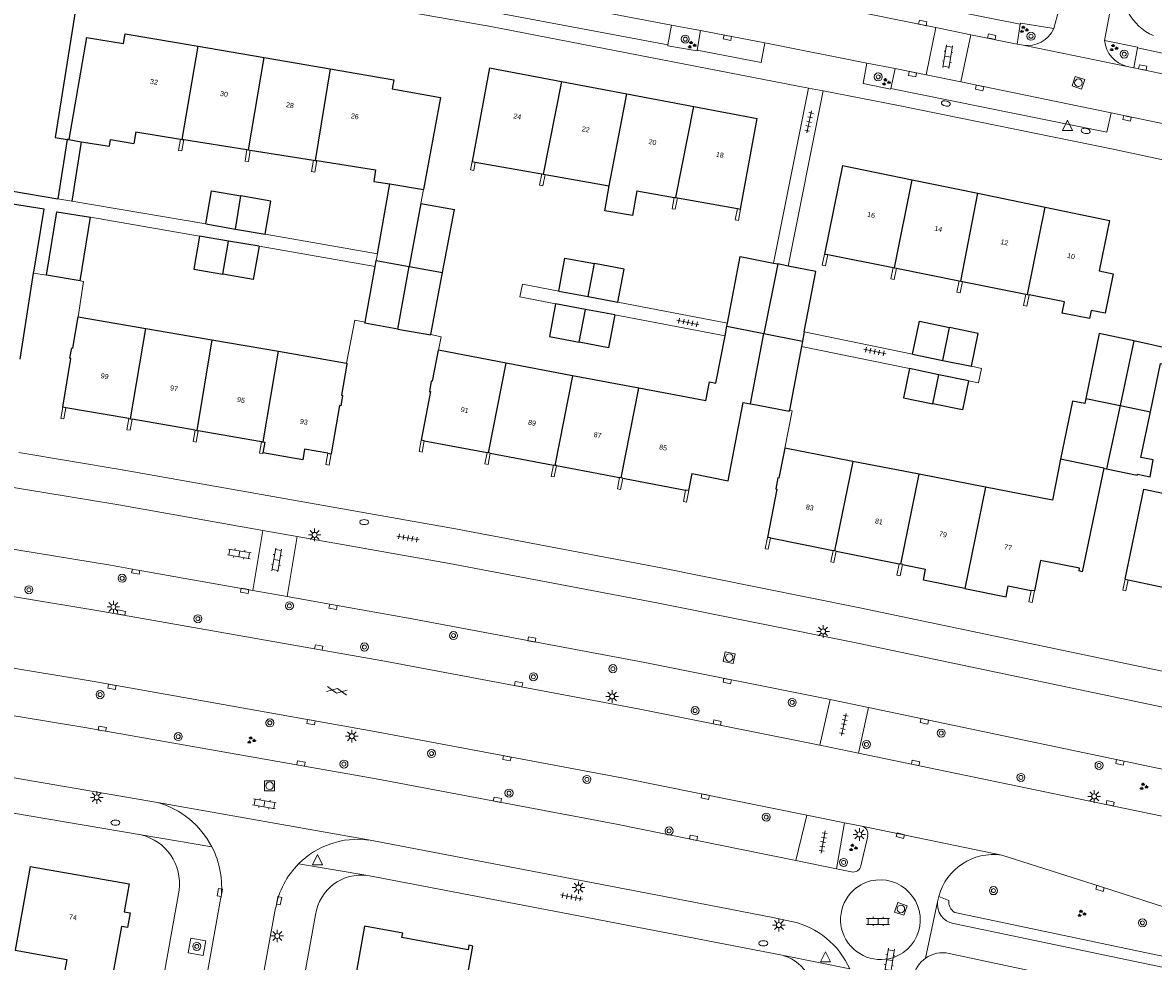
# Model space of a CAD drawing. Extents: x 131101 to 132041, y 397511 to 398853.
# Tile 12 of 80: x 131533 to 131646, y 397661 to 397755. Entities that reach past the tile are written whole.
import ezdxf
from ezdxf.enums import TextEntityAlignment as Align

# ---------------------------------------------------------------- set-up
doc = ezdxf.new("R2010")
doc.units = 0
doc.linetypes.add('DGN Style 2', pattern=[51.514866, 30.90892, -20.605946])
doc.layers.add('_vervallen situatie', color=250, linetype='Continuous', lineweight=9, plot=False)
for name, color, linetype, lineweight in [('gg-afsc-erfafscheiding', 250, 'Continuous', 9), ('gg-afsc-muur', 250, 'Continuous', 9), ('gg-bbg-bijgebouw', 10, 'Continuous', 25), ('gg-bbg-gedigitaliseerde bebouwing', 10, 'Continuous', 25), ('gg-bbg-gedigitaliseerde bijgebouw', 10, 'Continuous', 25), ('gg-bbg-hoofdgebouw', 10, 'Continuous', 25), ('gg-bbg-luifel en loopbrug', 10, 'DGN Style 2', 25), ('gg-bbg-tussenscheiding', 10, 'Continuous', 25), ('gg-knt-verharding', 250, 'Continuous', 9), ('gg-knt-verharding nz', 250, 'DGN Style 2', 9), ('gt-grn-groengrens', 250, 'Continuous', 9), ('gt-grn-weggrens', 250, 'Continuous', 9), ('gt-symb-boom', 250, 'Continuous', 9), ('gt-symb-brandkraan', 250, 'Continuous', 9), ('gt-symb-gesloten verharding', 250, 'Continuous', 9), ('gt-symb-groenvak', 250, 'Continuous', 9), ('gt-symb-klinker verharding', 250, 'Continuous', 9), ('gt-symb-kolk', 250, 'Continuous', 9), ('gt-symb-lichtmast', 250, 'Continuous', 9), ('gt-symb-rioolschacht', 250, 'Continuous', 9), ('gt-symb-tegel verharding', 250, 'Continuous', 9), ('gt-symb-waterafsluiter', 250, 'Continuous', 9), ('X-AL-huisnummers', 2, 'Continuous', 25)]:
    doc.layers.add(name, color=color, linetype=linetype, lineweight=lineweight)
doc.styles.add('CS Annotative', font='arial.ttf')

# ---------------------------------------------------------------- blocks, each defined once
blk = doc.blocks.new('gt0-KOLK')
at = {"layer": 'gt-symb-kolk', "flags": 128}
blk.add_lwpolyline([(0, 0), (0.38, 0), (0.38, 0.4), (-0.38, 0.4), (-0.38, 0), (0, 0)], dxfattribs=at)
blk = doc.blocks.new('gt0-LMAST')
at = {"layer": 'gt-symb-lichtmast'}
for p, q in [((-0.18, 0.17), (-0.45, 0.44)), ((-0.01, 0.25), (-0.01, 0.62)), ((0.17, 0.17), (0.44, 0.44)), ((-0.26, 0), (-0.63, 0)), ((-0.18, -0.18), (-0.45, -0.45)), ((-0.01, -0.25), (-0.01, -0.63)), ((0.44, -0.45), (0.17, -0.18)), ((0.24, 0), (0.62, 0))]:
    blk.add_line(p, q, dxfattribs=at)
blk.add_circle((-0.01, 0), 0.25, dxfattribs=at)
blk = doc.blocks.new('gt0-GRVAK')
at = {"layer": 'gt-symb-groenvak'}
for p, q in [((-0.11, 0.19), (-0.23, 0.24)), ((-0.18, 0.15), (0.09, 0.15)), ((-0.09, 0.21), (-0.16, 0.32)), ((-0.05, 0.21), (-0.05, 0.39)), ((0, 0.21), (0.06, 0.32)), ((0.02, 0.19), (0.13, 0.24)), ((0.26, -0.05), (0.2, 0.06)), ((0.3, -0.05), (0.3, 0.13)), ((0.35, -0.05), (0.41, 0.06)), ((-0.24, -0.23), (-0.36, -0.18)), ((-0.32, -0.26), (-0.05, -0.26)), ((-0.23, -0.21), (-0.29, -0.09)), ((-0.18, -0.2), (-0.18, -0.02)), ((-0.14, -0.21), (-0.07, -0.09)), ((-0.12, -0.23), (0, -0.18)), ((0.24, -0.07), (0.12, -0.02)), ((0.17, -0.11), (0.44, -0.11)), ((0.37, -0.07), (0.49, -0.02))]:
    blk.add_line(p, q, dxfattribs=at)
blk = doc.blocks.new('gt0-BOOM')
at = {"layer": 'gt-symb-boom'}
for radius in [0.4, 0.2]:
    blk.add_circle((0, 0), radius, dxfattribs=at)
blk = doc.blocks.new('gt0-WAFSL')
at = {"layer": 'gt-symb-waterafsluiter'}
for p, q in [((-0.5, -0.33), (0, 0.67)), ((0, 0.67), (0.5, -0.33)), ((0.5, -0.33), (-0.5, -0.33))]:
    blk.add_line(p, q, dxfattribs=at)
blk = doc.blocks.new('gt0-RS')
at = {"layer": 'gt-symb-rioolschacht', "flags": 128}
blk.add_lwpolyline([(-0.5, -0.5), (0.5, -0.5), (0.5, 0.5), (-0.5, 0.5), (-0.5, -0.5)], close=True, dxfattribs=at)
at = {"layer": 'gt-symb-rioolschacht'}
blk.add_circle((0, 0), 0.375, dxfattribs=at)
blk = doc.blocks.new('gt0-KL1')
at = {"layer": 'gt-symb-klinker verharding'}
for p, q in [((-1.15, 0.3), (1.15, 0.3)), ((-1, -0.3), (-1, 0.3)), ((-0.5, 0.3), (-0.5, 0.45)), ((0, -0.3), (0, 0.3)), ((0.5, 0.3), (0.5, 0.45)), ((1, -0.3), (1, 0.3)), ((-1.15, -0.3), (1.15, -0.3)), ((-0.5, -0.45), (-0.5, -0.3)), ((0.5, -0.45), (0.5, -0.3))]:
    blk.add_line(p, q, dxfattribs=at)
blk = doc.blocks.new('gt0-TEG1')
at = {"layer": 'gt-symb-tegel verharding'}
for p, q in [((-1.12, 0), (1.12, 0)), ((-0.9, -0.25), (-0.9, 0.25)), ((-0.45, -0.25), (-0.45, 0.25)), ((0, -0.25), (0, 0.25)), ((0.45, -0.25), (0.45, 0.25)), ((0.9, -0.25), (0.9, 0.25))]:
    blk.add_line(p, q, dxfattribs=at)
blk = doc.blocks.new('gt0-GESVH1')
at = {"layer": 'gt-symb-gesloten verharding'}
for p, q in [((-0.99, -0.26), (0.01, 0.24)), ((0.01, -0.26), (-0.99, 0.24)), ((0.01, 0.24), (1.01, -0.26)), ((1.01, 0.24), (0.01, -0.26))]:
    blk.add_line(p, q, dxfattribs=at)
blk = doc.blocks.new('gt0-BR')
at = {"layer": 'gt-symb-brandkraan', "extrusion": (0, 0, -1)}
for centre, radius, start, end in [((0.24, 0), 0.206, 287.5669, 72.4331), ((-0.6, -2.66), 3, 72.4331, 73.108), ((0, -0.69), 0.938, 73.108, 106.892), ((0.6, -2.66), 3, 106.892, 107.5669), ((-0.24, 0), 0.206, 107.5669, 252.433), ((-0.6, 2.66), 3, 286.892, 287.5669), ((0.6, 2.66), 3, 252.433, 253.1079)]:
    blk.add_arc(centre, radius, start, end, dxfattribs=at)
at = {"layer": 'gt-symb-brandkraan'}
blk.add_arc((0, 0.69), 0.938, 253.108, 286.8921, dxfattribs=at)
blk = doc.blocks.new('_vervallen situatie')
at = {"layer": 'gt-symb-brandkraan'}
for p, rotation in [((131624.89, 397746.64), 167.3985430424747), ((131638.83, 397743.91), 348.824597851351)]:
    blk.add_blockref('gt0-BR', p, dxfattribs=dict(at, rotation=rotation))
for p in [(131566.92, 397704.91), (131542.12, 397674.95), (131606.7, 397662.92)]:
    blk.add_blockref('gt0-BR', p, dxfattribs=at)

msp = doc.modelspace()

# ---------------------------------------------------------------- linework, layer by layer
at = {"layer": 'gg-afsc-erfafscheiding'}
for p, q in [((131607.71, 397730.73), (131611.21, 397748.19)), ((131609.18, 397730.44), (131612.68, 397747.91)), ((131536.39, 397737.15), (131537.78, 397736.91)), ((131551.12, 397734.64), (131537.78, 397736.91)), ((131550.51, 397733.42), (131539.64, 397735.3)), ((131557.04, 397733.62), (131568.23, 397731.66)), ((131556.43, 397732.41), (131568, 397730.39)), ((131568.11, 397730.98), (131568.23, 397731.66)), ((131533.96, 397729.72), (131535.24, 397729.52)), ((131592.2, 397726.83), (131603.12, 397724.75)), ((131591.89, 397725.56), (131602.88, 397723.47)), ((131610.78, 397723.88), (131621.58, 397721.66)), ((131610.51, 397722.43), (131621.27, 397720.22))]:
    msp.add_line(p, q, dxfattribs=at)
at = {"layer": 'gg-afsc-erfafscheiding', "flags": 128}
for points in [[(131586, 397726.68), (131582.43, 397727.36), (131582.69, 397728.64), (131586.3, 397727.95)], [(131627.14, 397719.01), (131628.15, 397718.8), (131628.45, 397720.24), (131627.46, 397720.45)]]:
    msp.add_lwpolyline(points, dxfattribs=at)
at = {"layer": 'gg-afsc-muur'}
for p, q in [((131572.82, 397738.07), (131572.56, 397736.69)), ((131612.81, 397731.64), (131612.58, 397730.52)), ((131613.13, 397731.58), (131612.91, 397730.45)), ((131612.58, 397730.52), (131612.91, 397730.45)), ((131619.41, 397729.15), (131619.63, 397730.28)), ((131619.73, 397729.09), (131619.96, 397730.22)), ((131619.41, 397729.15), (131619.57, 397729.12)), ((131619.57, 397729.12), (131619.73, 397729.09)), ((131625.99, 397727.84), (131626.21, 397728.97)), ((131626.32, 397727.77), (131626.54, 397728.9)), ((131625.99, 397727.84), (131626.15, 397727.8)), ((131626.15, 397727.8), (131626.32, 397727.77)), ((131632.64, 397726.51), (131632.87, 397727.64)), ((131632.96, 397726.45), (131633.19, 397727.57)), ((131632.64, 397726.51), (131632.8, 397726.48)), ((131632.8, 397726.48), (131632.96, 397726.45)), ((131642.52, 397698.12), (131642.75, 397699.22))]:
    msp.add_line(p, q, dxfattribs=at)
at = {"layer": 'gg-afsc-muur', "flags": 128}
for points in [[(131548.61, 397743.1), (131548.42, 397741.97), (131548.75, 397741.91), (131548.94, 397743.05)], [(131555.23, 397742.05), (131555.04, 397740.91), (131555.37, 397740.86), (131555.56, 397742)], [(131561.85, 397741), (131561.67, 397739.86), (131561.99, 397739.81), (131562.18, 397740.95)], [(131577.67, 397740.86), (131577.51, 397740.04), (131577.83, 397739.98), (131577.98, 397740.8)], [(131584.61, 397739.63), (131584.39, 397738.5), (131584.72, 397738.44), (131584.94, 397739.57)], [(131597.82, 397737.29), (131597.6, 397736.16), (131597.92, 397736.1), (131598.14, 397737.23)], [(131604.12, 397736.17), (131603.9, 397735.05), (131604.23, 397734.98), (131604.44, 397736.12)], [(131538.59, 397728.96), (131538.92, 397728.91), (131538.41, 397725.37)], [(131567.01, 397724.86), (131565.98, 397725.06), (131565.14, 397720.77)], [(131574.32, 397722.04), (131574.58, 397723.39), (131573.56, 397723.63)], [(131536.87, 397716.38), (131536.67, 397715.24), (131536.98, 397715.21), (131537.17, 397716.32)], [(131608.84, 397712.29), (131609.57, 397716), (131609.3, 397716.07)], [(131543.46, 397715.23), (131543.27, 397714.11), (131543.59, 397714.07), (131543.78, 397715.17)], [(131550.07, 397714.08), (131549.88, 397712.96), (131550.18, 397712.89), (131550.38, 397714.02)], [(131556.82, 397711.81), (131556.8, 397711.74), (131556.48, 397711.8), (131556.68, 397712.92)], [(131572.59, 397713.09), (131572.38, 397711.96), (131572.68, 397711.9), (131572.89, 397713.03)], [(131563.29, 397711.77), (131563.1, 397710.65), (131563.41, 397710.58), (131563.61, 397711.72)], [(131579.17, 397711.85), (131578.95, 397710.72), (131579.27, 397710.66), (131579.48, 397711.79)], [(131585.77, 397710.6), (131585.55, 397709.47), (131585.86, 397709.41), (131586.08, 397710.54)], [(131592.36, 397709.35), (131592.15, 397708.22), (131592.46, 397708.16), (131592.68, 397709.29)], [(131598.95, 397708.11), (131598.73, 397706.97), (131599.05, 397706.91), (131599.27, 397708.05)], [(131607.1, 397703.39), (131606.88, 397702.26), (131607.19, 397702.2), (131607.41, 397703.33)], [(131613.65, 397702.07), (131613.42, 397700.94), (131613.74, 397700.87), (131613.97, 397702.01)], [(131620.24, 397700.75), (131620.02, 397699.62), (131620.33, 397699.56), (131620.56, 397700.68)], [(131642.52, 397698.12), (131642.82, 397698.06), (131643.05, 397699.16)], [(131633.4, 397698.1), (131633.18, 397696.98), (131633.5, 397696.91), (131633.72, 397698.05)]]:
    msp.add_lwpolyline(points, dxfattribs=at)
at = {"layer": 'gg-bbg-bijgebouw'}
for p, q in [((131572.56, 397736.69), (131575.9, 397736.07)), ((131538.59, 397728.96), (131535.24, 397729.52)), ((131640.65, 397710.29), (131640.91, 397710.23))]:
    msp.add_line(p, q, dxfattribs=at)
at = {"layer": 'gg-bbg-bijgebouw', "flags": 128}
for points in [[(131570.27, 397724.16), (131566.99, 397724.75), (131567.01, 397724.86)], [(131570.27, 397724.16), (131573.55, 397723.57), (131573.56, 397723.63)], [(131605.42, 397716.71), (131606.02, 397716.59), (131609.28, 397715.97), (131609.3, 397716.07)], [(131640.91, 397710.23), (131643.96, 397709.6), (131643.98, 397709.7), (131645.25, 397709.44)]]:
    msp.add_lwpolyline(points, dxfattribs=at)
at = {"layer": 'gg-bbg-gedigitaliseerde bebouwing'}
for p, q in [((131604.44, 397736.12), (131606.09, 397745.14)), ((131536.1, 397743.24), (131537.31, 397743.06)), ((131544.14, 397743.81), (131543.96, 397742.67)), ((131544.14, 397743.81), (131548.61, 397743.1)), ((131537.31, 397743.06), (131536.39, 397737.15)), ((131537.48, 397743.04), (131538.72, 397742.84)), ((131541.64, 397743.04), (131543.96, 397742.67)), ((131548.61, 397743.1), (131548.78, 397743.07)), ((131548.78, 397743.07), (131548.94, 397743.05)), ((131548.94, 397743.05), (131555.23, 397742.05)), ((131555.23, 397742.05), (131555.39, 397742.02)), ((131555.39, 397742.02), (131555.56, 397742)), ((131555.56, 397742), (131561.85, 397741)), ((131561.85, 397741), (131562.02, 397740.97)), ((131562.02, 397740.97), (131562.18, 397740.95)), ((131562.18, 397740.95), (131568.05, 397740.02)), ((131577.67, 397740.86), (131577.98, 397740.8)), ((131577.98, 397740.8), (131584.61, 397739.63)), ((131614.6, 397740.46), (131612.81, 397731.64)), ((131569.48, 397738.62), (131572.82, 397738.07)), ((131584.61, 397739.63), (131584.77, 397739.6)), ((131584.77, 397739.6), (131584.94, 397739.57)), ((131584.94, 397739.57), (131591.33, 397738.44)), ((131531.7, 397737.95), (131536.39, 397737.15)), ((131594.09, 397737.95), (131597.82, 397737.29)), ((131597.82, 397737.29), (131597.99, 397737.26)), ((131597.99, 397737.26), (131598.14, 397737.23)), ((131598.14, 397737.23), (131604.12, 397736.17)), ((131604.12, 397736.17), (131604.44, 397736.12)), ((131612.81, 397731.64), (131613.13, 397731.58)), ((131613.13, 397731.58), (131619.63, 397730.28)), ((131619.63, 397730.28), (131619.79, 397730.25)), ((131619.79, 397730.25), (131619.96, 397730.22)), ((131619.96, 397730.22), (131626.21, 397728.97)), ((131626.21, 397728.97), (131626.37, 397728.93)), ((131626.37, 397728.93), (131626.54, 397728.9)), ((131626.54, 397728.9), (131632.87, 397727.64)), ((131632.87, 397727.64), (131633.03, 397727.6)), ((131633.03, 397727.6), (131633.19, 397727.57)), ((131538.41, 397725.37), (131545.14, 397724.22)), ((131640.78, 397725.73), (131639.38, 397726.02)), ((131545.14, 397724.22), (131551.74, 397723.09)), ((131602.88, 397723.47), (131603.06, 397724.44)), ((131551.74, 397723.09), (131558.37, 397721.96)), ((131558.37, 397721.96), (131565.14, 397720.77)), ((131581.08, 397720.76), (131574.32, 397722.04)), ((131587.67, 397719.51), (131581.08, 397720.76)), ((131594.29, 397718.26), (131587.67, 397719.51)), ((131600.98, 397716.99), (131594.29, 397718.26)), ((131615.61, 397710.97), (131608.84, 397712.29)), ((131622.24, 397709.68), (131615.61, 397710.97)), ((131636.33, 397711.19), (131635.51, 397707.1)), ((131628.83, 397708.4), (131622.24, 397709.68)), ((131635.51, 397707.1), (131628.83, 397708.4))]:
    msp.add_line(p, q, dxfattribs=at)
at = {"layer": 'gg-bbg-gedigitaliseerde bebouwing', "flags": 128}
for points in [[(131538.72, 397742.84), (131541.54, 397742.39), (131541.64, 397743.04)], [(131568.05, 397740.02), (131567.86, 397738.88), (131569.48, 397738.62)], [(131594.09, 397737.95), (131593.65, 397735.47), (131590.89, 397735.96), (131591.33, 397738.44)], [(131534.01, 397730.04), (131535.01, 397736.1), (131531.23, 397736.71)], [(131639.38, 397726.02), (131639.21, 397725.2), (131636.48, 397725.74), (131636.71, 397726.87), (131633.19, 397727.57)], [(131600.98, 397716.99), (131601.34, 397718.9), (131601.98, 397718.78), (131602.88, 397723.47)], [(131533.63, 397670.57), (131532.14, 397662.24), (131537.26, 397661.29), (131536.64, 397657.94), (131541.36, 397657.09)]]:
    msp.add_lwpolyline(points, dxfattribs=at)
at = {"layer": 'gg-bbg-gedigitaliseerde bijgebouw'}
for p, q in [((131538.59, 397728.96), (131539.64, 397735.3)), ((131574.72, 397729.8), (131575.9, 397736.07)), ((131551.12, 397734.64), (131554.08, 397734.13)), ((131554.08, 397734.13), (131557.04, 397733.62)), ((131553.39, 397732.92), (131550.51, 397733.42)), ((131556.43, 397732.41), (131553.39, 397732.92)), ((131568, 397730.39), (131568.11, 397730.98)), ((131607.71, 397730.73), (131608.14, 397730.65)), ((131567.01, 397724.86), (131568, 397730.39)), ((131573.56, 397723.63), (131574.72, 397729.8)), ((131609.18, 397730.44), (131608.14, 397730.65)), ((131586.3, 397727.95), (131589.24, 397727.39)), ((131589.24, 397727.39), (131592.2, 397726.83)), ((131588.97, 397726.12), (131586, 397726.68)), ((131591.89, 397725.56), (131588.97, 397726.12)), ((131603.06, 397724.44), (131603.12, 397724.75)), ((131610.61, 397722.96), (131610.51, 397722.43)), ((131610.78, 397723.88), (131610.61, 397722.96)), ((131610.51, 397722.43), (131609.3, 397716.07)), ((131621.58, 397721.66), (131624.6, 397721.03)), ((131624.6, 397721.03), (131627.46, 397720.45)), ((131624.2, 397719.61), (131621.27, 397720.22)), ((131627.14, 397719.01), (131624.2, 397719.61))]:
    msp.add_line(p, q, dxfattribs=at)
at = {"layer": 'gg-bbg-gedigitaliseerde bijgebouw', "flags": 128}
for points in [[(131551.12, 397734.64), (131551.69, 397737.93), (131554.63, 397737.43)], [(131557.04, 397733.62), (131557.6, 397736.92), (131554.63, 397737.43)], [(131535.24, 397729.52), (131536.29, 397735.86), (131539.64, 397735.3)], [(131550.51, 397733.42), (131549.95, 397730.12), (131552.84, 397729.62)], [(131556.43, 397732.41), (131555.86, 397729.11), (131552.84, 397729.62)], [(131586.3, 397727.95), (131586.93, 397731.24), (131589.86, 397730.68)], [(131603.12, 397724.75), (131604.38, 397731.4), (131607.71, 397730.73)], [(131592.2, 397726.83), (131592.82, 397730.12), (131589.86, 397730.68)], [(131610.78, 397723.88), (131611.92, 397729.89), (131609.18, 397730.44)], [(131586, 397726.68), (131585.37, 397723.4), (131588.33, 397722.84)], [(131591.89, 397725.56), (131591.27, 397722.28), (131588.33, 397722.84)], [(131621.58, 397721.66), (131622.26, 397724.93), (131625.24, 397724.32)], [(131627.46, 397720.45), (131628.13, 397723.73), (131625.24, 397724.32)], [(131643.63, 397722.97), (131640.18, 397723.71), (131638.85, 397717.24)], [(131645.28, 397715.9), (131646.28, 397720.71), (131647.46, 397720.47), (131647.8, 397722.07), (131643.63, 397722.97)], [(131621.27, 397720.22), (131620.67, 397717.3), (131623.6, 397716.7)], [(131627.14, 397719.01), (131626.54, 397716.09), (131623.6, 397716.7)], [(131638.85, 397717.24), (131638.75, 397716.73), (131637.52, 397716.97), (131636.33, 397711.19)], [(131645.25, 397709.44), (131645.57, 397711.11), (131644.33, 397711.36), (131645.28, 397715.9)]]:
    msp.add_lwpolyline(points, dxfattribs=at)
at = {"layer": 'gg-bbg-hoofdgebouw'}
for p, q in [((131539.25, 397753.22), (131537.48, 397743.04)), ((131550.36, 397752.35), (131556.93, 397751.23)), ((131556.93, 397751.23), (131563.51, 397750.1)), ((131563.51, 397750.1), (131569.86, 397749.01)), ((131579.42, 397750.21), (131577.67, 397740.86)), ((131579.42, 397750.21), (131586.59, 397748.85)), ((131586.59, 397748.85), (131593.1, 397747.61)), ((131593.1, 397747.61), (131599.76, 397746.34)), ((131599.76, 397746.34), (131606.09, 397745.14)), ((131614.6, 397740.46), (131621.55, 397739.03)), ((131621.55, 397739.03), (131628.07, 397737.69)), ((131628.07, 397737.69), (131634.8, 397736.31)), ((131634.8, 397736.31), (131641.2, 397734.99)), ((131532.62, 397721.14), (131533.96, 397729.72)), ((131533.96, 397729.72), (131534.01, 397730.04)), ((131537.17, 397716.32), (131536.87, 397716.38)), ((131543.46, 397715.23), (131537.17, 397716.32)), ((131543.46, 397715.23), (131543.62, 397715.2)), ((131543.62, 397715.2), (131543.78, 397715.17)), ((131550.07, 397714.08), (131543.78, 397715.17)), ((131550.07, 397714.08), (131550.23, 397714.05)), ((131550.23, 397714.05), (131550.38, 397714.02)), ((131556.68, 397712.92), (131550.38, 397714.02)), ((131556.68, 397712.92), (131556.84, 397712.9)), ((131572.89, 397713.03), (131572.59, 397713.09)), ((131572.89, 397713.03), (131579.17, 397711.85)), ((131563.29, 397711.77), (131563.61, 397711.72)), ((131579.32, 397711.82), (131579.17, 397711.85)), ((131579.48, 397711.79), (131579.32, 397711.82)), ((131579.48, 397711.79), (131585.77, 397710.6)), ((131585.92, 397710.57), (131585.77, 397710.6)), ((131586.08, 397710.54), (131585.92, 397710.57)), ((131586.08, 397710.54), (131592.36, 397709.35)), ((131592.52, 397709.33), (131592.36, 397709.35)), ((131592.68, 397709.29), (131592.52, 397709.33)), ((131592.68, 397709.29), (131598.95, 397708.11)), ((131599.27, 397708.05), (131598.95, 397708.11)), ((131607.41, 397703.33), (131607.1, 397703.39)), ((131607.41, 397703.33), (131613.65, 397702.07)), ((131613.81, 397702.04), (131613.65, 397702.07)), ((131613.97, 397702.01), (131613.81, 397702.04)), ((131613.97, 397702.01), (131620.24, 397700.75)), ((131620.4, 397700.71), (131620.24, 397700.75)), ((131620.56, 397700.68), (131620.4, 397700.71)), ((131620.56, 397700.68), (131622.87, 397700.22)), ((131642.75, 397699.22), (131643.05, 397699.16)), ((131643.05, 397699.16), (131649.3, 397697.86)), ((131633.72, 397698.05), (131633.4, 397698.1)), ((131542.72, 397664.6), (131541.36, 397657.09))]:
    msp.add_line(p, q, dxfattribs=at)
at = {"layer": 'gg-bbg-hoofdgebouw', "flags": 128}
for points in [[(131528.35, 397759.09), (131538.37, 397757.49), (131536.1, 397743.24)], [(131539.25, 397753.22), (131542.93, 397752.62), (131543.1, 397753.6), (131550.36, 397752.35)], [(131569.86, 397749.01), (131569.71, 397748.12), (131574.52, 397747.25), (131572.82, 397738.07)], [(131641.2, 397734.99), (131640.16, 397729.95), (131641.58, 397729.65), (131640.78, 397725.73)], [(131536.87, 397716.38), (131537.69, 397721.23), (131537.59, 397721.24), (131537.77, 397722.28), (131537.88, 397722.26), (131538.41, 397725.37)], [(131574.32, 397722.04), (131574.3, 397722.04), (131573.7, 397718.95), (131573.6, 397718.96), (131573.42, 397717.94), (131573.51, 397717.92), (131572.59, 397713.09)], [(131565.14, 397720.77), (131565.19, 397720.76), (131565.17, 397720.66), (131564.65, 397717.57), (131564.76, 397717.55), (131564.58, 397716.52), (131564.47, 397716.54), (131563.61, 397711.72)], [(131603.21, 397709.03), (131604.69, 397716.84), (131605.42, 397716.71)], [(131556.84, 397712.9), (131557, 397712.87), (131556.82, 397711.81)], [(131563.29, 397711.77), (131560.97, 397712.18), (131560.79, 397711.12), (131556.82, 397711.81)], [(131608.84, 397712.29), (131608.25, 397709.3), (131608.14, 397709.33), (131607.93, 397708.23), (131608.04, 397708.21), (131607.1, 397703.39)], [(131599.27, 397708.05), (131599.6, 397709.76), (131603.21, 397709.03)], [(131640.65, 397710.29), (131638.49, 397699.97), (131638.18, 397700.05), (131638.23, 397700.31), (131634.33, 397701.09), (131633.72, 397698.05)], [(131642.75, 397699.22), (131644.63, 397708.2), (131651.44, 397706.78)], [(131626.77, 397698.3), (131622.65, 397699.13), (131622.87, 397700.22)], [(131626.77, 397698.3), (131630.89, 397697.47), (131631.11, 397698.56), (131633.4, 397698.1)], [(131533.63, 397670.57), (131543.49, 397668.86), (131542.98, 397666.06)], [(131542.98, 397666.06), (131543.59, 397665.95), (131543.33, 397664.49), (131542.72, 397664.6)], [(131566.96, 397664.63), (131565.71, 397657.73), (131566.13, 397657.65)], [(131566.22, 397658.15), (131572.8, 397656.95), (131572.71, 397656.46), (131576.5, 397655.77), (131577.76, 397662.65), (131577.35, 397662.73), (131577.27, 397662.28), (131570.68, 397663.49), (131570.77, 397663.93), (131566.96, 397664.63)]]:
    msp.add_lwpolyline(points, dxfattribs=at)
at = {"layer": 'gg-bbg-luifel en loopbrug'}
for p, q in [((131537.48, 397743.04), (131537.31, 397743.06)), ((131538.72, 397742.84), (131537.78, 397736.91)), ((131568.23, 397731.66), (131569.48, 397738.62)), ((131572.56, 397736.69), (131571.39, 397730.39)), ((131568.11, 397730.98), (131571.39, 397730.39))]:
    msp.add_line(p, q, dxfattribs=at)
at = {"layer": 'gg-bbg-tussenscheiding'}
for p, q in [((131548.78, 397743.07), (131550.36, 397752.35)), ((131555.39, 397742.02), (131556.93, 397751.23)), ((131563.51, 397750.1), (131562.02, 397740.97)), ((131586.59, 397748.85), (131584.77, 397739.6)), ((131591.33, 397738.44), (131593.1, 397747.61)), ((131597.99, 397737.26), (131599.76, 397746.34)), ((131619.79, 397730.25), (131621.55, 397739.03)), ((131626.37, 397728.93), (131628.07, 397737.69)), ((131554.08, 397734.13), (131554.63, 397737.43)), ((131633.03, 397727.6), (131634.8, 397736.31)), ((131552.84, 397729.62), (131553.39, 397732.92)), ((131570.27, 397724.16), (131571.39, 397730.39)), ((131571.39, 397730.39), (131574.72, 397729.8)), ((131589.24, 397727.39), (131589.86, 397730.68)), ((131608.14, 397730.65), (131606.75, 397723.72)), ((131588.33, 397722.84), (131588.97, 397726.12)), ((131543.62, 397715.2), (131545.14, 397724.22)), ((131603.06, 397724.44), (131606.75, 397723.72)), ((131624.6, 397721.03), (131625.24, 397724.32)), ((131551.74, 397723.09), (131550.23, 397714.05)), ((131605.42, 397716.71), (131606.75, 397723.72)), ((131606.75, 397723.72), (131610.61, 397722.96)), ((131643.63, 397722.97), (131642.26, 397716.53)), ((131556.84, 397712.9), (131558.37, 397721.96)), ((131579.32, 397711.82), (131581.08, 397720.76)), ((131587.67, 397719.51), (131585.92, 397710.57)), ((131623.6, 397716.7), (131624.2, 397719.61)), ((131592.52, 397709.33), (131594.29, 397718.26)), ((131638.85, 397717.24), (131642.26, 397716.53)), ((131642.26, 397716.53), (131640.91, 397710.23)), ((131642.26, 397716.53), (131645.28, 397715.9)), ((131615.61, 397710.97), (131613.81, 397702.04)), ((131640.65, 397710.29), (131636.33, 397711.19)), ((131620.4, 397700.71), (131622.24, 397709.68)), ((131628.83, 397708.4), (131626.77, 397698.3))]:
    msp.add_line(p, q, dxfattribs=at)
at = {"layer": 'gg-knt-verharding'}
for p, q in [((131597.18, 397752.5), (131597.55, 397754.46)), ((131597.55, 397754.46), (131600.44, 397753.93)), ((131631.99, 397752.57), (131632.31, 397754.55)), ((131600.44, 397753.93), (131600.1, 397751.97)), ((131622.92, 397749.51), (131623.88, 397754.21)), ((131627.39, 397753.5), (131623.88, 397754.21)), ((131626.37, 397748.79), (131627.39, 397753.5)), ((131617.03, 397750.68), (131606.86, 397752.68)), ((131632.6, 397752.47), (131631.99, 397752.57)), ((131643.62, 397750.19), (131644, 397752.18)), ((131617.03, 397750.68), (131619.83, 397750.12)), ((131619.83, 397750.12), (131619.41, 397748.15)), ((131642.95, 397750.34), (131643.62, 397750.19)), ((131622.92, 397749.51), (131626.37, 397748.79)), ((131652.7, 397743.32), (131641.37, 397745.72)), ((131555.83, 397698.1), (131556.8, 397704.08)), ((131560.24, 397703.47), (131556.8, 397704.08)), ((131560.24, 397703.47), (131559.25, 397697.51)), ((131555.83, 397698.1), (131544.18, 397700.17)), ((131559.25, 397697.51), (131555.83, 397698.1)), ((131559.25, 397697.51), (131563.85, 397696.66)), ((131613.36, 397687.23), (131612.33, 397682.66)), ((131617.17, 397686.43), (131613.36, 397687.23)), ((131616.19, 397681.88), (131617.17, 397686.43)), ((131617.17, 397686.43), (131667.93, 397675.78)), ((131616.19, 397681.88), (131612.33, 397682.66)), ((131656.3, 397673.56), (131616.19, 397681.88)), ((131609.93, 397671.18), (131611.03, 397675.7)), ((131611.03, 397675.7), (131614.8, 397674.94)), ((131614.8, 397674.94), (131613.98, 397670.36)), ((131614.8, 397674.94), (131616.51, 397674.59)), ((131616.51, 397674.59), (131630.46, 397671.71)), ((131567.36, 397673.22), (131596.86, 397667.59)), ((131616.43, 397670.65), (131617.1, 397673.61)), ((131613.98, 397670.36), (131609.93, 397671.18)), ((131613.98, 397670.36), (131615.49, 397670.05)), ((131567.29, 397669.67), (131588.29, 397665.66)), ((131624.07, 397667.07), (131624.19, 397667.6)), ((131607.64, 397665.48), (131596.86, 397667.59)), ((131624.07, 397667.07), (131622.88, 397661.45)), ((131608.73, 397661.69), (131588.29, 397665.66)), ((131607.64, 397665.48), (131609.52, 397665.1)), ((131625.65, 397664.91), (131666.97, 397656.23)), ((131701.67, 397645.71), (131625.22, 397661.9))]:
    msp.add_line(p, q, dxfattribs=at)
at = {"layer": 'gg-knt-verharding', "flags": 128}
for points in [[(131635.65, 397754.12), (131636.15, 397755.99), (131636.88, 397759.48), (131642.42, 397787.26)], [(131647.32, 397786.06), (131641.72, 397758.39), (131640.72, 397752.92)], [(131611.21, 397748.19), (131579.55, 397754.31), (131564, 397757.09), (131527.01, 397763.36), (131508.8, 397766.25), (131472.73, 397771.51)], [(131614.11, 397756.17), (131614.51, 397758.12), (131632.31, 397754.55)], [(131597.18, 397752.5), (131580.32, 397755.66), (131580.69, 397757.67)], [(131632.31, 397754.55), (131632.36, 397754.64), (131635.65, 397754.12)], [(131600.1, 397751.97), (131600.09, 397751.88), (131597.17, 397752.41), (131597.18, 397752.5)], [(131606.86, 397752.68), (131606.49, 397750.72), (131600.1, 397751.97)], [(131644, 397752.18), (131644.01, 397752.25), (131640.72, 397752.92)], [(131660.79, 397746.58), (131661.14, 397748.54), (131644, 397752.18)], [(131619.41, 397748.15), (131619.39, 397748.07), (131616.66, 397748.63), (131617.03, 397750.68)], [(131678.59, 397734.18), (131641.39, 397742.14), (131620.18, 397746.46), (131612.68, 397747.91)], [(131641.37, 397745.72), (131640.93, 397743.78), (131619.41, 397748.15)], [(131556.8, 397704.08), (131542.46, 397706.63), (131517.76, 397710.68), (131490.5, 397714.89), (131462.77, 397718.99)], [(131544.18, 397700.17), (131541.63, 397700.63), (131516, 397704.82), (131489.7, 397708.96), (131468.01, 397712.15)], [(131532.49, 397711.84), (131542.79, 397710.14), (131576.01, 397704.23), (131596.51, 397700.35), (131616.31, 397696.38), (131668.18, 397685.51), (131668.55, 397685.47)], [(131612.33, 397682.66), (131594.24, 397686.31), (131569.13, 397691.01), (131540.66, 397696.04), (131515.42, 397700.21), (131490.17, 397704.15), (131467.26, 397707.54)], [(131560.24, 397703.47), (131575.42, 397700.77), (131596.09, 397696.87), (131615.63, 397692.94), (131669.17, 397681.71)], [(131611.03, 397675.7), (131592.75, 397679.39), (131567.79, 397684.08), (131539.79, 397689.04), (131514.38, 397693.23), (131488.25, 397697.31), (131466.51, 397700.55)], [(131609.93, 397671.18), (131591.9, 397674.83), (131568.11, 397679.31), (131539.08, 397684.42), (131513.44, 397688.67), (131487.42, 397692.71), (131466.02, 397695.84)], [(131613.36, 397687.23), (131594.88, 397690.9), (131571.34, 397695.33), (131563.85, 397696.66)], [(131546.3, 397676.97), (131517.52, 397681.9), (131488.75, 397686.38), (131468.53, 397689.37)], [(131468.17, 397685.83), (131488.02, 397682.94), (131516.84, 397678.46), (131544.69, 397673.73)], [(131654.4, 397664.04), (131640.32, 397668.58), (131630.46, 397671.71)], [(131548.47, 397668.22), (131543.28, 397639.27), (131542.93, 397636.59), (131542.51, 397633.92)], [(131544.62, 397624.28), (131545, 397625.71), (131545.41, 397627.67), (131550.24, 397654.11), (131552.64, 397667.48)], [(131550.57, 397625.37), (131552.24, 397634.31), (131558.09, 397666.47)], [(131562.07, 397665.77), (131556.17, 397633.25), (131556.38, 397633.2), (131554.82, 397624.84)], [(131549.38, 397661.96), (131549.65, 397663.44), (131551.12, 397663.16), (131550.85, 397661.69), (131549.38, 397661.96)]]:
    msp.add_lwpolyline(points, dxfattribs=at)
at = {"layer": 'gg-knt-verharding', "extrusion": (0, 0, -1)}
for centre, radius, start, end in [((-131647.67, 397758.18), 5.21, 293.6712, 9.9996), ((-131633.07, 397755.25), 2.82, 203.6222, 279.6577), ((-131543.5, 397668.86), 5.01, 103.7781, 187.3338), ((-131566.27, 397664.98), 8.31, 44.8282, 97.516), ((-131629.62, 397666.14), 5.63, 15.0185, 98.5463), ((-131566.27, 397664.98), 8.31, 10.3448, 44.8433), ((-131618.35, 397665.26), 3.99, 53.4481, 234.7666), ((-131618.39, 397665.29), 3.99, 235.3315, 52.8832), ((-131625.98, 397666.81), 1.93, 279.9187, 7.6266), ((-131607.73, 397657), 8.3, 102.4254, 156.0371)]:
    msp.add_arc(centre, radius, start, end, dxfattribs=at)
at = {"layer": 'gg-knt-verharding'}
for centre, radius, start, end in [((131643.63, 397753.19), 2.92, 185.1386, 256.5412), ((131543.91, 397668.51), 8.79, 27.2662, 74.2447), ((131616.34, 397673.82), 0.787, 344.5475, 77.3111), ((131543.91, 397668.51), 8.8, 353.3129, 27.2449), ((131615.67, 397670.8), 0.773, 256.4055, 348.7811), ((131566.63, 397665.11), 4.61, 81.8756, 171.7656), ((131624.56, 397659.03), 2.95, 77.1492, 124.7346), ((131607.54, 397657.7), 4.16, 344.1954, 73.2653), ((131624.56, 397659.04), 2.94, 124.7952, 169.7343)]:
    msp.add_arc(centre, radius, start, end, dxfattribs=at)
at = {"layer": 'gg-knt-verharding nz'}
for p, q in [((131580.69, 397757.67), (131597.55, 397754.46)), ((131623.88, 397754.21), (131614.11, 397756.17)), ((131600.44, 397753.93), (131606.86, 397752.68)), ((131631.99, 397752.57), (131627.39, 397753.5)), ((131619.83, 397750.12), (131622.92, 397749.51)), ((131643.62, 397750.19), (131660.79, 397746.58)), ((131626.37, 397748.79), (131641.37, 397745.72))]:
    msp.add_line(p, q, dxfattribs=at)
at = {"layer": 'gt-grn-groengrens'}
for p, q in [((131625.19, 397667.19), (131624.19, 397667.6)), ((131667.19, 397657.29), (131625.78, 397665.98))]:
    msp.add_line(p, q, dxfattribs=at)
at = {"layer": 'gt-grn-groengrens', "extrusion": (0, 0, -1)}
msp.add_arc((-131626.47, 397667.07), 1.29, 302.3409, 5.5182, dxfattribs=at)
at = {"layer": 'gt-grn-weggrens'}
for p, q in [((131632.6, 397752.47), (131642.95, 397750.34)), ((131612.68, 397747.91), (131611.21, 397748.19)), ((131546.3, 397676.97), (131567.36, 397673.22)), ((131544.69, 397673.73), (131551.73, 397672.53)), ((131567.29, 397669.67), (131560.38, 397670.84)), ((131608.73, 397661.69), (131615.32, 397660.37))]:
    msp.add_line(p, q, dxfattribs=at)

# ---------------------------------------------------------------- block references
at = {"layer": '_vervallen situatie'}
msp.add_blockref('_vervallen situatie', (0, 0), dxfattribs=at)
at = {"layer": 'gt-symb-boom'}
for p in [(131598.92, 397753.06), (131633.38, 397753.35), (131642.67, 397751.57), (131618.15, 397749.3), (131542.79, 397699.31), (131533.5, 397698.17), (131559.46, 397696.57), (131550.34, 397695.28), (131575.82, 397693.6), (131566.94, 397692.46), (131591.71, 397690.3), (131583.78, 397689.49), (131540.59, 397687.71), (131609.58, 397686.94), (131599.9, 397686.12), (131557.51, 397684.9), (131548.38, 397683.53), (131624.43, 397683.88), (131573.63, 397681.84), (131616.98, 397682.75), (131564.9, 397680.79), (131640.16, 397680.66), (131589.12, 397679.26), (131632.38, 397679.46), (131581.35, 397677.89), (131606.99, 397675.5), (131597.31, 397674.12), (131614.7, 397670.99), (131629.64, 397668.17), (131644.49, 397664.96), (131550.23, 397662.61)]:
    msp.add_blockref('gt0-BOOM', p, dxfattribs=at)
at = {"layer": 'gt-symb-gesloten verharding', "rotation": 349.9820655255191}
msp.add_blockref('gt0-GESVH1', (131564.19, 397688.1), dxfattribs=at)
at = {"layer": 'gt-symb-groenvak'}
for p in [(131632.66, 397754.01), (131599.55, 397752.47), (131641.61, 397752.18), (131618.92, 397748.77), (131555.65, 397683.16), (131644.6, 397678.54), (131615.63, 397672.44), (131638.41, 397665.87)]:
    msp.add_blockref('gt0-GRVAK', p, dxfattribs=at)
at = {"layer": 'gt-symb-klinker verharding'}
for p, rotation in [((131625.08, 397751.31), 80.90519501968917), ((131554.46, 397701.74), 350.3869741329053), ((131558.2, 397701.13), 80.622420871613), ((131556.97, 397676.82), 350.3869741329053), ((131619.29, 397661.24), 261.0273733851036)]:
    msp.add_blockref('gt0-KL1', p, dxfattribs=dict(at, rotation=rotation))
msp.add_blockref('gt0-KL1', (131618.14, 397665.11), dxfattribs=at)
at = {"layer": 'gt-symb-kolk'}
for p, rotation in [((131622.55, 397754.48), 348.3387000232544), ((131603.16, 397753.4), 168.9068981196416), ((131629.42, 397753.11), 348.2564005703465), ((131644.48, 397750.03), 349.3927372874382), ((131621.61, 397749.76), 168.3972844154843), ((131628.29, 397748.39), 168.4384317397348), ((131643, 397745.36), 168.1250574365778), ((131544.18, 397700.17), 169.8592068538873), ((131555.04, 397698.25), 169.2853561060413), ((131542.67, 397695.69), 349.8027944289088), ((131563.85, 397696.66), 169.7464019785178), ((131562.35, 397692.21), 349.8592068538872), ((131583.59, 397693.02), 349.3416384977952), ((131582.27, 397688.55), 349.6900296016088), ((131603.14, 397689.26), 168.7574742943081), ((131541.8, 397688.68), 170.6224208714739), ((131540.77, 397684.12), 350.0384834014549), ((131561.65, 397685.17), 169.8592068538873), ((131602.06, 397684.73), 348.3415983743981), ((131622.8, 397685.25), 168.2854747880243), ((131581.18, 397681.56), 169.2183832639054), ((131621.84, 397680.71), 348.0493527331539), ((131642.29, 397681.16), 168.117241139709), ((131560.58, 397680.64), 349.9820655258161), ((131600.95, 397677.74), 168.7574742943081), ((131580.16, 397677.04), 349.341638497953), ((131641.23, 397676.69), 348.3415983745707), ((131599.7, 397673.25), 348.5776789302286), ((131620.41, 397673.85), 164.9357660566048), ((131552.73, 397667.95), 79.80279442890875), ((131640.32, 397668.58), 162.3076991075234), ((131558.23, 397667.2), 259.6900296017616)]:
    msp.add_blockref('gt0-KOLK', p, dxfattribs=dict(at, rotation=rotation))
at = {"layer": 'gt-symb-lichtmast'}
for p in [(131561.98, 397703.64), (131541.92, 397696.45), (131612.66, 397694.01), (131591.64, 397687.53), (131565.69, 397683.57), (131540.26, 397677.47), (131639.69, 397677.57), (131616.28, 397673.78), (131588.28, 397668.47), (131608.26, 397664.74), (131558.26, 397663.65)]:
    msp.add_blockref('gt0-LMAST', p, dxfattribs=at)
at = {"layer": 'gt-symb-rioolschacht'}
for p, rotation in [((131638.1, 397748.72), 72.00907692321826), ((131603.3, 397691.4), 348.7574742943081), ((131620.41, 397666.35), 250.9669201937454)]:
    msp.add_blockref('gt0-RS', p, dxfattribs=dict(at, rotation=rotation))
msp.add_blockref('gt0-RS', (131557.48, 397678.63), dxfattribs=at)
at = {"layer": 'gt-symb-tegel verharding'}
for p, rotation in [((131611.27, 397744.82), 77.28466301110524), ((131599.19, 397724.82), 348.2854747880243), ((131617.8, 397721.91), 348.2854747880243), ((131571.28, 397703.33), 349.9256672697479), ((131614.72, 397684.74), 77.40904938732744), ((131612.66, 397673.02), 79.85920685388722), ((131587.58, 397667.53), 348.9933358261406)]:
    msp.add_blockref('gt0-TEG1', p, dxfattribs=dict(at, rotation=rotation))
at = {"layer": 'gt-symb-waterafsluiter'}
for p in [(131637.02, 397744.3), (131562.25, 397671.09), (131612.89, 397661.41)]:
    msp.add_blockref('gt0-WAFSL', p, dxfattribs=at)

# ---------------------------------------------------------------- texts
at = {"layer": 'X-AL-huisnummers', "style": 'CS Annotative'}
for s, rotation, p in [('32', 350.3, (131545.92, 397748.55)), ('30', 350.3, (131552.9, 397747.35)), ('28', 350.3, (131559.47, 397746.23)), ('26', 350.3, (131565.94, 397745.12)), ('24', 349.2, (131582.14, 397745.11)), ('22', 349.2, (131588.95, 397743.82)), ('20', 349.2, (131595.61, 397742.55)), ('18', 349.2, (131602.32, 397741.28)), ('16', 348.4, (131617.4, 397735.29)), ('14', 348.4, (131624.1, 397733.91)), ('12', 348.4, (131630.69, 397732.56)), ('10', 348.4, (131637.33, 397731.19)), ('99', 350.1, (131541.01, 397719.21)), ('97', 350.1, (131547.92, 397718)), ('95', 350.1, (131554.6, 397716.84)), ('91', 349.3, (131576.89, 397715.84)), ('93', 350.1, (131560.86, 397714.66)), ('89', 349.3, (131583.6, 397714.57)), ('87', 349.3, (131590.14, 397713.34)), ('85', 349.3, (131596.67, 397712.1)), ('83', 348.6, (131611.28, 397706.12)), ('81', 348.6, (131618.17, 397704.73)), ('79', 348.6, (131624.56, 397703.45)), ('77', 348.7, (131631.04, 397702.15)), ('74', 350.2, (131537.84, 397665.27))]:
    msp.add_text(s, height=0.5, rotation=rotation, dxfattribs=at).set_placement(p, align=Align.CENTER)

doc.saveas('drawing.dxf')
